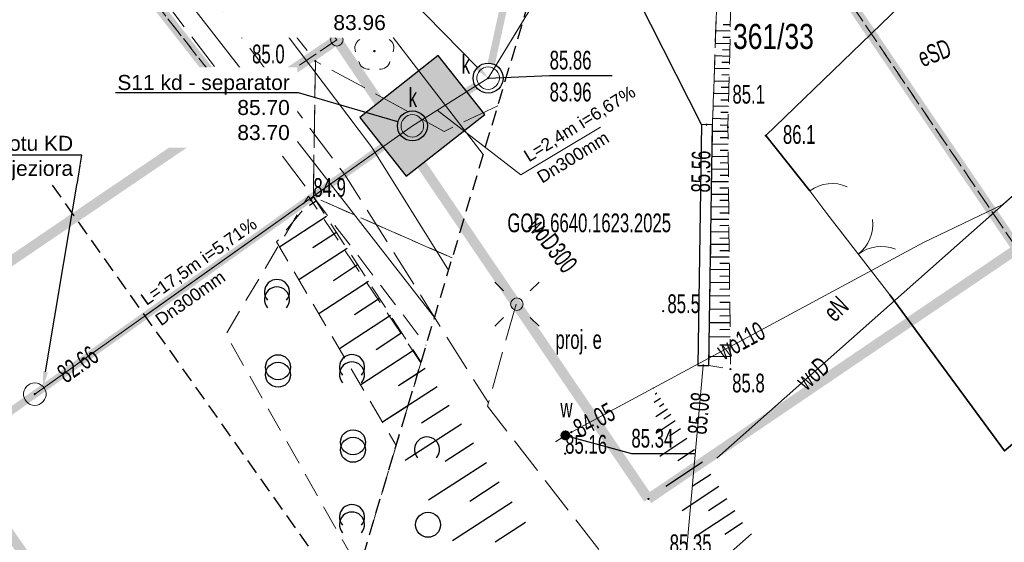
# Model space of a CAD drawing. Header units: metres. Extents: x 6539540 to 6543249, y 5894370 to 5895874.
# Tile 6 of 91: x 6541818 to 6541857, y 5894975 to 5894996. Entities that reach past the tile are written whole.
import ezdxf
from ezdxf import colors
from ezdxf.entities.mleader import LeaderData, LeaderLine
from ezdxf.enums import TextEntityAlignment as Align
from ezdxf.math import Vec2, Vec3

# ---------------------------------------------------------------- set-up
doc = ezdxf.new("R2010")
doc.units = ezdxf.units.M
for name, pattern in [('0.5_0.5', [1, 0.5, -0.5]), ('1.0_0.5', [1.5, 1, -0.5]), ('1.5_0.5', [2, 1.5, -0.5]), ('2', [0.9, 0.6, -0.3]), ('egug-500', [1, 0.5, -0.5]), ('otob_500', [0]), ('otof_500', [0])]:
    doc.linetypes.add(name, pattern=pattern)
for name, color, linetype in [('000 Inne (niezydentyfikowane)', 7, 'Continuous'), ('202-punkt graniczny', 7, 'Continuous'), ('203-punkt graniczny', 7, 'Continuous'), ('211-numer działki ewidencyjnej', 7, 'Continuous'), ('218-kontur użytku gruntowego', 7, 'Continuous'), ('219-działka ewidencyjna', 7, 'Continuous'), ('brama', 7, 'Continuous'), ('chodnik', 7, 'Continuous'), ('drzewo liściaste', 7, 'Continuous'), ('furtka', 7, 'Continuous'), ('jezdnia', 7, 'Continuous'), ('krawężnik', 7, 'Continuous'), ('latarnia - ob. projektowany', 7, 'Continuous'), ('latarnia - ob. projektowany-Atr17', 7, 'Continuous'), ('ogrodzenie trwałe', 7, 'Continuous'), ('pikieta naturalna', 7, 'Continuous'), ('pikieta naturalna-Atr2', 7, 'Continuous'), ('pikieta sztuczna', 7, 'Continuous'), ('pikieta sztuczna-Atr2', 7, 'Continuous'), ('przewód elektroenergetyczny podziemny', 7, 'Continuous'), ('przewód elektroenergetyczny podziemny - ob. projektowany', 7, 'Continuous'), ('przewód elektroenergetyczny podziemny-Atr1', 7, 'Continuous'), ('przewód kanalizacyjny', 7, 'Continuous'), ('przewód wodociągowy', 7, 'Continuous'), ('przewód wodociągowy-Atr1', 7, 'Continuous'), ('rzędna', 7, 'Continuous'), ('rzędna-Atr2', 7, 'Continuous'), ('rzędna-Atr3', 7, 'Continuous'), ('skarpa nieumocniona', 7, 'Continuous'), ('studnia kanalizacyjna', 7, 'Continuous'), ('studnia kanalizacyjna-Atr17', 7, 'Continuous'), ('zadrzewienie  zakrzewienie', 7, 'Continuous'), ('Zakres', 7, 'Continuous'), ('Zakres-Atr18', 7, 'Continuous'), ('zasuwa lub zawór', 7, 'Continuous'), ('zasuwa lub zawór-Atr17', 7, 'Continuous')]:
    doc.layers.add(name, color=color, linetype=linetype)
for name, color, linetype, lineweight in [('_dr opis', 7, 'Continuous', 25), ('_dr_kreskowanie jezdnia', 253, 'Continuous', 5), ('_dr_ścieki kd', 36, 'Continuous', 30)]:
    doc.layers.add(name, color=color, linetype=linetype, lineweight=lineweight)
doc.linetypes.add('902-500', pattern='A,3.75,0,[1,ksztalty.shx,S=0.5,R=0,X=0,Y=0],3.75', length=7.5)

# ---------------------------------------------------------------- blocks, each defined once
blk = doc.blocks.new('202')
at = {"color": 0, "linetype": 'Continuous', "lineweight": 0}
blk.add_circle((0, 0), 0.25, dxfattribs=at)
blk = doc.blocks.new('PW01')
at = {"linetype": 'Continuous', "lineweight": 13}
h = blk.add_hatch(color=0, dxfattribs=at)
edge = h.paths.add_edge_path()
edge.add_arc((0, 0), 0.045, 0, 360)
blk = doc.blocks.new('OTZK1')
at = {"color": 0, "linetype": 'Continuous'}
blk.add_circle((0, 0), 0.5, dxfattribs=at)
blk = doc.blocks.new('OTZK2')
at = {"color": 0, "linetype": 'Continuous'}
blk.add_arc((0, 0), 0.5, 318.85, 221.162, dxfattribs=at)
blk = doc.blocks.new('OP021')
at = {"linetype": 'Continuous', "lineweight": 13}
h = blk.add_hatch(color=0, dxfattribs=at)
edge = h.paths.add_edge_path()
edge.add_arc((0, 0), 0.05, 0, 360)
at = {"color": 0, "linetype": 'Continuous', "lineweight": 13}
for centre, start, end in [((0, 0.4), 49.272, 130.728), ((-0.38, 0.124), 121.308, 202.548), ((0.38, 0.124), 337.452, 58.692), ((-0.235, -0.324), 193.221, 274.871), ((0.235, -0.324), 265.129, 346.779)]:
    blk.add_arc(centre, 0.4, start, end, dxfattribs=at)
blk = doc.blocks.new('203')
at = {"linetype": 'Continuous', "lineweight": 0}
h = blk.add_hatch(color=0, dxfattribs=at)
edge = h.paths.add_edge_path()
edge.add_arc((0, 0), 0.045, 0, 360)
blk = doc.blocks.new('OK02')
at = {"color": 0, "linetype": 'Continuous', "lineweight": 0}
for centre, start, end in [((-1.5, 0), 0, 60), ((1.5, 0), 120, 180)]:
    blk.add_arc(centre, 1.5, start, end, dxfattribs=at)
blk = doc.blocks.new('OK04')
at = {"color": 0, "linetype": 'Continuous', "lineweight": 0}
blk.add_arc((1.5, 0.001), 1.5, 120, 180, dxfattribs=at)
blk = doc.blocks.new('US25')
at = {"linetype": 'Continuous', "lineweight": 0}
h = blk.add_hatch(color=0, dxfattribs=at)
edge = h.paths.add_edge_path()
edge.add_arc((0, 0), 0.2, 0, 360)
blk = doc.blocks.new('SM01')
at = {"color": 0, "linetype": 'Continuous', "lineweight": 13}
for p, q in [((-0.53, 0.531), (-0.883, 0.884)), ((0.531, 0.531), (0.884, 0.884)), ((-0.53, -0.53), (-0.883, -0.883)), ((0.531, -0.53), (0.884, -0.883))]:
    blk.add_line(p, q, dxfattribs=at)
blk.add_circle((0, 0), 0.25, dxfattribs=at)

msp = doc.modelspace()

# ---------------------------------------------------------------- hatches: boundary and pattern name
at = {"layer": '_dr_kreskowanie jezdnia'}
h = msp.add_hatch(color=252, dxfattribs=at)
h.dxf.hatch_style = 1
h.paths.add_polyline_path([(6541836.101, 5894991.788), (6541834.244, 5894994.145), (6541831.102, 5894991.67), (6541832.958, 5894989.313)])

# ---------------------------------------------------------------- linework, layer by layer
at = {"layer": '000 Inne (niezydentyfikowane)', "color": 7, "linetype": 'Continuous', "lineweight": 13}
for p, q in [((6541829.36, 5894988.32), (6541829.1, 5894988.15)), ((6541829.77, 5894987.7), (6541827.9, 5894986.48)), ((6541830.18, 5894987.06), (6541829.23, 5894986.45)), ((6541830.6, 5894986.42), (6541828.67, 5894985.17)), ((6541831.02, 5894985.77), (6541830.05, 5894985.13)), ((6541831.46, 5894985.1), (6541829.47, 5894983.81)), ((6541831.9, 5894984.43), (6541830.89, 5894983.77)), ((6541832.34, 5894983.74), (6541830.3, 5894982.41)), ((6541832.79, 5894983.05), (6541831.76, 5894982.37)), ((6541833.25, 5894982.34), (6541831.15, 5894980.97)), ((6541833.425, 5894981.43), (6541832.65, 5894980.93)), ((6541833.039, 5894980.139), (6541832.02, 5894979.48))]:
    msp.add_line(p, q, dxfattribs=at)
at = {"layer": '000 Inne (niezydentyfikowane)', "color": 7, "linetype": 'Continuous', "lineweight": 25, "flags": 128}
for points in [[(6541845.93, 5894995.37), (6541845.64, 5894995.37)], [(6541845.92, 5894995.12), (6541845.34, 5894995.13)], [(6541845.92, 5894994.87), (6541845.62, 5894994.87)], [(6541845.91, 5894994.61), (6541845.32, 5894994.63)], [(6541845.9, 5894994.36), (6541845.61, 5894994.37)], [(6541845.9, 5894994.11), (6541845.31, 5894994.13)], [(6541845.89, 5894993.61), (6541845.29, 5894993.63)], [(6541845.89, 5894993.86), (6541845.59, 5894993.87)], [(6541845.88, 5894993.36), (6541845.58, 5894993.37)], [(6541845.87, 5894993.11), (6541845.27, 5894993.12)], [(6541845.87, 5894992.86), (6541845.56, 5894992.87)], [(6541845.86, 5894992.61), (6541845.25, 5894992.62)], [(6541845.85, 5894992.11), (6541845.24, 5894992.12)], [(6541845.86, 5894992.36), (6541845.55, 5894992.36)], [(6541845.84, 5894991.6), (6541845.22, 5894991.62)], [(6541845.84, 5894991.86), (6541845.54, 5894991.86)], [(6541845.83, 5894991.35), (6541845.52, 5894991.36)], [(6541845.83, 5894991.1), (6541845.21, 5894991.1)], [(6541845.83, 5894990.85), (6541845.52, 5894990.85)], [(6541845.84, 5894990.6), (6541845.2, 5894990.59)], [(6541845.84, 5894990.1), (6541845.19, 5894990.09)], [(6541845.84, 5894990.35), (6541845.52, 5894990.35)], [(6541845.84, 5894989.85), (6541845.52, 5894989.84)], [(6541845.85, 5894989.6), (6541845.18, 5894989.59)], [(6541845.85, 5894989.35), (6541845.52, 5894989.34)], [(6541845.85, 5894989.09), (6541845.18, 5894989.09)], [(6541845.86, 5894988.59), (6541845.17, 5894988.59)], [(6541845.86, 5894988.84), (6541845.51, 5894988.84)], [(6541829.36, 5894988.32), (6541829.1, 5894988.15)], [(6541845.86, 5894988.09), (6541845.16, 5894988.08)], [(6541845.86, 5894988.34), (6541845.51, 5894988.34)], [(6541829.77, 5894987.7), (6541827.9, 5894986.48)], [(6541845.87, 5894987.84), (6541845.51, 5894987.84)], [(6541845.87, 5894987.59), (6541845.15, 5894987.58)], [(6541845.87, 5894987.34), (6541845.51, 5894987.33)], [(6541830.18, 5894987.06), (6541829.23, 5894986.45)], [(6541845.87, 5894987.09), (6541845.15, 5894987.08)], [(6541845.88, 5894986.59), (6541845.14, 5894986.58)], [(6541845.88, 5894986.84), (6541845.51, 5894986.83)], [(6541830.6, 5894986.42), (6541828.67, 5894985.17)], [(6541845.88, 5894986.33), (6541845.51, 5894986.33)], [(6541831.02, 5894985.77), (6541830.05, 5894985.13)], [(6541845.88, 5894986.08), (6541845.13, 5894986.08)], [(6541845.89, 5894985.83), (6541845.51, 5894985.83)], [(6541845.89, 5894985.58), (6541845.13, 5894985.57)], [(6541845.89, 5894985.32), (6541845.51, 5894985.31)], [(6541831.46, 5894985.1), (6541829.47, 5894983.81)], [(6541845.89, 5894985.06), (6541845.12, 5894985.05)], [(6541845.9, 5894984.53), (6541845.11, 5894984.52)], [(6541845.9, 5894984.8), (6541845.51, 5894984.79)], [(6541831.9, 5894984.43), (6541830.89, 5894983.77)], [(6541845.9, 5894984.27), (6541845.5, 5894984.26)], [(6541832.34, 5894983.74), (6541830.3, 5894982.41)], [(6541845.91, 5894984), (6541845.1, 5894983.99)], [(6541845.91, 5894983.73), (6541845.5, 5894983.72)], [(6541845.91, 5894983.45), (6541845.09, 5894983.45)], [(6541832.79, 5894983.05), (6541831.76, 5894982.37)], [(6541845.91, 5894983.18), (6541845.5, 5894983.17)], [(6541845.92, 5894982.89), (6541845.09, 5894982.88)], [(6541845.92, 5894982.56), (6541845.5, 5894982.56)], [(6541833.25, 5894982.34), (6541831.15, 5894980.97)], [(6541845.92, 5894982.1), (6541845.07, 5894982.09)], [(6541833.72, 5894981.62), (6541832.65, 5894980.93)], [(6541834.2, 5894980.89), (6541832.02, 5894979.48)], [(6541842.85, 5894980.85), (6541842.82, 5894980.83)], [(6541842.99, 5894980.64), (6541842.92, 5894980.59)], [(6541843.13, 5894980.42), (6541842.88, 5894980.26)], [(6541843.27, 5894980.21), (6541843.09, 5894980.09)], [(6541834.68, 5894980.15), (6541833.57, 5894979.44)], [(6541843.41, 5894980), (6541842.94, 5894979.69)], [(6541835.17, 5894979.4), (6541832.92, 5894977.94)], [(6541843.72, 5894979.53), (6541843, 5894979.05)], [(6541843.55, 5894979.79), (6541843.26, 5894979.6)], [(6541843.93, 5894979.21), (6541843.49, 5894978.92)], [(6541835.66, 5894978.64), (6541834.52, 5894977.9)], [(6541844.19, 5894978.82), (6541843.1, 5894978.1)], [(6541844.49, 5894978.37), (6541843.83, 5894977.93)], [(6541836.17, 5894977.86), (6541833.86, 5894976.36)], [(6541844.81, 5894977.88), (6541843.34, 5894976.91)], [(6541836.68, 5894977.08), (6541835.51, 5894976.31)], [(6541845.14, 5894977.39), (6541844.4, 5894976.91)], [(6541845.46, 5894976.91), (6541844, 5894975.94)], [(6541837.2, 5894976.28), (6541834.82, 5894974.73)], [(6541845.78, 5894976.42), (6541845.05, 5894975.94)], [(6541846.1, 5894975.94), (6541844.64, 5894974.97)], [(6541837.73, 5894975.47), (6541836.52, 5894974.68)], [(6541846.41, 5894975.46), (6541845.7, 5894974.99)], [(6541846.77, 5894975.01), (6541845.49, 5894973.88)]]:
    msp.add_lwpolyline(points, dxfattribs=at)
at = {"layer": '218-kontur użytku gruntowego', "color": 3, "linetype": 'egug-500', "lineweight": 18, "flags": 128}
for points in [[(6541806.38, 5895017.36), (6541826.21, 5894992.07)], [(6541826.21, 5894992.07), (6541806.38, 5895017.36)], [(6541806.38, 5895017.36), (6541826.21, 5894992.07)], [(6541826.21, 5894992.07), (6541806.38, 5895017.36)], [(6541845.71, 5895003.63), (6541857.4, 5894986.41)], [(6541857.4, 5894986.41), (6541845.71, 5895003.63)], [(6541830.19, 5894994.77), (6541827.71, 5894997.94)], [(6541827.71, 5894997.94), (6541830.19, 5894994.77)], [(6541830.19, 5894994.77), (6541827.71, 5894997.94)], [(6541827.71, 5894997.94), (6541830.19, 5894994.77)], [(6541826.21, 5894992.07), (6541830.19, 5894994.77)], [(6541830.19, 5894994.77), (6541826.21, 5894992.07)], [(6541826.21, 5894992.07), (6541830.19, 5894994.77)], [(6541830.19, 5894994.77), (6541826.21, 5894992.07)]]:
    msp.add_lwpolyline(points, dxfattribs=at)
at = {"layer": '219-działka ewidencyjna', "color": 84, "linetype": '0.5_0.5', "lineweight": 18, "const_width": 0.4, "flags": 128}
for points in [[(6541826.21, 5894992.07), (6541806.38, 5895017.36)], [(6541826.21, 5894992.07), (6541806.38, 5895017.36)], [(6541857.4, 5894986.41), (6541845.71, 5895003.63)], [(6541830.19, 5894994.77), (6541827.71, 5894997.94)], [(6541830.19, 5894994.77), (6541827.71, 5894997.94)], [(6541830.19, 5894994.77), (6541826.21, 5894992.07)], [(6541830.19, 5894994.77), (6541826.21, 5894992.07)], [(6541835.205, 5894987.38), (6541830.19, 5894994.77)], [(6541842.65, 5894976.41), (6541830.19, 5894994.77)], [(6541826.21, 5894992.07), (6541812.86, 5894983.01)], [(6541826.21, 5894992.07), (6541819.724, 5894987.668)], [(6541857.4, 5894986.41), (6541842.65, 5894976.41)], [(6541822.6, 5894967.17), (6541813.65, 5894979.94)]]:
    msp.add_lwpolyline(points, dxfattribs=at)
at = {"layer": '_dr_ścieki kd', "linetype": '0.5_0.5', "const_width": 0.3, "flags": 128}
for points in [[(6541836.368, 5894993.826), (6541841.298, 5895016.371)], [(6541835.732, 5894992.92), (6541833.718, 5894991.65)], [(6541832.721, 5894990.982), (6541818.484, 5894980.866)]]:
    msp.add_lwpolyline(points, dxfattribs=at)
at = {"layer": '_dr_ścieki kd', "lineweight": 5, "flags": 128}
msp.add_lwpolyline([(6541840.74, 5894991.278), (6541837.541, 5894989.367), (6541834.204, 5894991.957)], dxfattribs=at)
at = {"layer": '_dr_ścieki kd'}
for centre in [(6541836.24, 5894993.24), (6541833.21, 5894991.33)]:
    msp.add_circle(centre, 0.6, dxfattribs=at)
at = {"layer": 'brama', "color": 7, "linetype": 'otob_500', "lineweight": 18, "flags": 128}
msp.add_lwpolyline([(6541849.78, 5894987.82), (6541852.3, 5894984.57)], dxfattribs=at)
at = {"layer": 'chodnik', "color": 7, "linetype": '1.0_0.5', "lineweight": 18, "flags": 128}
msp.add_lwpolyline([(6541834.806, 5894986.046), (6541829.25, 5894988.49), (6541833.761, 5894982.551)], dxfattribs=at)
at = {"layer": 'furtka', "color": 7, "linetype": 'otof_500', "lineweight": 18, "flags": 128}
msp.add_lwpolyline([(6541849.11, 5894988.73), (6541849.78, 5894987.82)], dxfattribs=at)
at = {"layer": 'jezdnia', "color": 7, "linetype": '1.5_0.5', "lineweight": 18, "flags": 128}
for points in [[(6541793.88, 5895036.97), (6541801.87, 5895024.72), (6541806.86, 5895018), (6541829.25, 5894988.49), (6541829.33, 5894993.92), (6541826.55, 5894997.45), (6541825.21, 5894999.04), (6541809.3, 5895020.09), (6541804.84, 5895026.26), (6541796.65, 5895038.55)], [(6541793.88, 5895036.97), (6541801.87, 5895024.72), (6541806.86, 5895018), (6541829.25, 5894988.49), (6541829.33, 5894993.92), (6541826.55, 5894997.45), (6541825.21, 5894999.04), (6541809.3, 5895020.09), (6541804.84, 5895026.26), (6541796.65, 5895038.55)], [(6541841.12, 5895020.18), (6541840.39, 5895019.39), (6541836.56, 5895014.83), (6541835, 5895013.05), (6541830.55, 5895007.57), (6541840.72, 5894999.39), (6541844.77, 5894991.38), (6541845.21, 5894991.37), (6541845.43, 5894997.7), (6541846.25, 5895000.04), (6541846.91, 5895008.46), (6541853.65, 5895027.42), (6541848.88, 5895031.06)]]:
    msp.add_lwpolyline(points, close=True, dxfattribs=at)
msp.add_lwpolyline([(6541836.628, 5894992.135), (6541834.48, 5894991.11), (6541829.33, 5894993.92), (6541829.25, 5894988.49), (6541834.806, 5894986.046)], dxfattribs=at)
at = {"layer": 'krawężnik', "color": 7, "linetype": 'Continuous', "lineweight": 25, "flags": 128}
msp.add_lwpolyline([(6541844.77, 5894991.38), (6541840.72, 5894999.39), (6541830.55, 5895007.57)], dxfattribs=at)
msp.add_lwpolyline([(6541845.07, 5894981.75), (6541845.21, 5894991.37), (6541844.77, 5894991.38), (6541844.62, 5894981.75)], close=True, dxfattribs=at)
at = {"layer": 'ogrodzenie trwałe', "color": 7, "linetype": '902-500', "lineweight": 35, "flags": 128}
for points in [[(6541857.7, 5895000.96), (6541847.34, 5894990.94), (6541849.11, 5894988.73)], [(6541852.3, 5894984.57), (6541856.89, 5894978.33), (6541869.72, 5894988.98), (6541861.81, 5894996.95)]]:
    msp.add_lwpolyline(points, dxfattribs=at)
at = {"layer": 'przewód elektroenergetyczny podziemny', "color": 1, "linetype": 'Continuous', "lineweight": 18, "flags": 128}
msp.add_lwpolyline([(6541834.094, 5894983.664), (6541821.23, 5895000.2), (6541815.55, 5895008.77), (6541796.02, 5895036.08), (6541786.05, 5895051.42), (6541785.835, 5895051.768)], dxfattribs=at)
at = {"layer": 'przewód elektroenergetyczny podziemny - ob. projektowany', "color": 1, "linetype": '1.5_0.5', "lineweight": 18, "flags": 128}
for points in [[(6541823.94, 5895002.05), (6541822.12, 5895000.53), (6541830.49, 5894989.4), (6541834.096, 5894983.672)], [(6541823.94, 5895002.05), (6541822.12, 5895000.53), (6541830.49, 5894989.4), (6541836.25, 5894980.25)], [(6541837.36, 5894984.2), (6541836.21, 5894980.12), (6541840.57, 5894974.51), (6541848.65, 5894964.36)]]:
    msp.add_lwpolyline(points, dxfattribs=at)
at = {"layer": 'przewód kanalizacyjny', "color": 34, "linetype": 'Continuous', "lineweight": 18, "flags": 128}
for points in [[(6541818.11, 5894980.6), (6541833.21, 5894991.33), (6541836.24, 5894993.24), (6541888.99, 5895079.71), (6541889.22, 5895080.09), (6541889.44, 5895080.47), (6541919.15, 5895131.69), (6541919.37, 5895132.07), (6541919.51, 5895132.49), (6541954.28, 5895235.9), (6541954.43, 5895236.32), (6541954.82, 5895236.55), (6542023.08, 5895278.6), (6542023.47, 5895278.83), (6542023.71, 5895279.95), (6542026.8, 5895293.99), (6542026.88, 5895294.38)], [(6541822.514, 5894983.73), (6541833.21, 5894991.33), (6541836.24, 5894993.24), (6541837.65, 5894995.552)], [(6541832.81, 5894955.31), (6541843.11, 5894962.48), (6541843.17, 5894963.18), (6541844.84, 5894981.75)]]:
    msp.add_lwpolyline(points, dxfattribs=at)
at = {"layer": 'przewód wodociągowy', "color": 5, "linetype": 'Continuous', "lineweight": 18, "flags": 128}
for points in [[(6541834.659, 5894985.553), (6541831.58, 5894990.49), (6541808.82, 5895020.62), (6541787.97, 5895050.91), (6541787.101, 5895052.327)], [(6541789.34, 5895050.89), (6541836.045, 5894990.186)], [(6541857.68, 5894988.93), (6541856.82, 5894988.18), (6541853.65, 5894986.67), (6541839.57, 5894979.08), (6541839.33, 5894978.95), (6541838.94, 5894978.69)], [(6541845.39, 5894978.04), (6541857.68, 5894988.93)]]:
    msp.add_lwpolyline(points, dxfattribs=at)
at = {"layer": 'rzędna-Atr2', "color": 7, "flags": 128}
for points in [[(6541836.24, 5894993.24), (6541838.7, 5894993.35), (6541841.205, 5894993.35)], [(6541836.24, 5894993.24), (6541838.7, 5894993.35), (6541841.205, 5894993.35)], [(6541839.33, 5894978.95), (6541841.97, 5894978.23), (6541844.539, 5894978.23)]]:
    msp.add_lwpolyline(points, dxfattribs=at)
at = {"layer": 'skarpa nieumocniona', "color": 7, "linetype": '1.0_0.5', "lineweight": 18, "flags": 128}
msp.add_lwpolyline([(6541846.25, 5895000.04), (6541845.43, 5894997.7), (6541845.21, 5894991.37), (6541845.07, 5894981.75), (6541845.93, 5894981.6), (6541845.83, 5894991.28), (6541845.98, 5894997.59)], close=True, dxfattribs=at)
msp.add_lwpolyline([(6541846.25, 5895000.04), (6541845.43, 5894997.7), (6541845.21, 5894991.37), (6541845.07, 5894981.75), (6541845.93, 5894981.6), (6541845.83, 5894991.28), (6541845.98, 5894997.59)], close=True, dxfattribs=at)
msp.add_lwpolyline([(6541833.122, 5894980.417), (6541832.56, 5894978.55), (6541827.78, 5894986.69), (6541829.25, 5894988.49), (6541833.558, 5894981.873)], dxfattribs=at)
at = {"layer": 'studnia kanalizacyjna', "color": 34, "linetype": 'Continuous', "lineweight": 18, "flags": 128}
for points in [[(6541835.85, 5894993.01), (6541835.81, 5894993.1), (6541835.79, 5894993.19), (6541835.79, 5894993.29), (6541835.81, 5894993.38), (6541835.85, 5894993.46), (6541835.91, 5894993.54), (6541835.98, 5894993.6), (6541836.06, 5894993.65), (6541836.15, 5894993.68), (6541836.24, 5894993.69), (6541836.33, 5894993.68), (6541836.42, 5894993.65), (6541836.5, 5894993.6), (6541836.57, 5894993.54), (6541836.63, 5894993.47), (6541836.67, 5894993.38), (6541836.69, 5894993.29), (6541836.69, 5894993.19), (6541836.67, 5894993.1), (6541836.63, 5894993.02), (6541836.57, 5894992.94), (6541836.5, 5894992.88), (6541836.42, 5894992.83), (6541836.33, 5894992.8), (6541836.24, 5894992.79), (6541836.15, 5894992.8), (6541836.06, 5894992.83), (6541835.98, 5894992.88), (6541835.91, 5894992.94)], [(6541835.85, 5894993.01), (6541835.81, 5894993.1), (6541835.79, 5894993.19), (6541835.79, 5894993.29), (6541835.81, 5894993.38), (6541835.85, 5894993.46), (6541835.91, 5894993.54), (6541835.98, 5894993.6), (6541836.06, 5894993.65), (6541836.15, 5894993.68), (6541836.24, 5894993.69), (6541836.33, 5894993.68), (6541836.42, 5894993.65), (6541836.5, 5894993.6), (6541836.57, 5894993.54), (6541836.63, 5894993.47), (6541836.67, 5894993.38), (6541836.69, 5894993.29), (6541836.69, 5894993.19), (6541836.67, 5894993.1), (6541836.63, 5894993.02), (6541836.57, 5894992.94), (6541836.5, 5894992.88), (6541836.42, 5894992.83), (6541836.33, 5894992.8), (6541836.24, 5894992.79), (6541836.15, 5894992.8), (6541836.06, 5894992.83), (6541835.98, 5894992.88), (6541835.91, 5894992.94)], [(6541832.88, 5894991.03), (6541832.82, 5894991.1), (6541832.78, 5894991.19), (6541832.76, 5894991.28), (6541832.76, 5894991.38), (6541832.78, 5894991.47), (6541832.82, 5894991.55), (6541832.88, 5894991.63), (6541832.95, 5894991.69), (6541833.03, 5894991.74), (6541833.12, 5894991.77), (6541833.21, 5894991.78), (6541833.3, 5894991.77), (6541833.39, 5894991.74), (6541833.47, 5894991.69), (6541833.54, 5894991.63), (6541833.6, 5894991.56), (6541833.64, 5894991.47), (6541833.66, 5894991.38), (6541833.66, 5894991.28), (6541833.64, 5894991.19), (6541833.6, 5894991.11), (6541833.54, 5894991.03), (6541833.47, 5894990.97), (6541833.39, 5894990.92), (6541833.3, 5894990.89), (6541833.21, 5894990.88), (6541833.12, 5894990.89), (6541833.03, 5894990.92), (6541832.95, 5894990.97)], [(6541832.88, 5894991.03), (6541832.82, 5894991.1), (6541832.78, 5894991.19), (6541832.76, 5894991.28), (6541832.76, 5894991.38), (6541832.78, 5894991.47), (6541832.82, 5894991.55), (6541832.88, 5894991.63), (6541832.95, 5894991.69), (6541833.03, 5894991.74), (6541833.12, 5894991.77), (6541833.21, 5894991.78), (6541833.3, 5894991.77), (6541833.39, 5894991.74), (6541833.47, 5894991.69), (6541833.54, 5894991.63), (6541833.6, 5894991.56), (6541833.64, 5894991.47), (6541833.66, 5894991.38), (6541833.66, 5894991.28), (6541833.64, 5894991.19), (6541833.6, 5894991.11), (6541833.54, 5894991.03), (6541833.47, 5894990.97), (6541833.39, 5894990.92), (6541833.3, 5894990.89), (6541833.21, 5894990.88), (6541833.12, 5894990.89), (6541833.03, 5894990.92), (6541832.95, 5894990.97)], [(6541817.78, 5894980.3), (6541817.72, 5894980.37), (6541817.68, 5894980.46), (6541817.66, 5894980.55), (6541817.66, 5894980.65), (6541817.68, 5894980.74), (6541817.72, 5894980.82), (6541817.78, 5894980.9), (6541817.85, 5894980.96), (6541817.93, 5894981.01), (6541818.02, 5894981.04), (6541818.11, 5894981.05), (6541818.2, 5894981.04), (6541818.29, 5894981.01), (6541818.37, 5894980.96), (6541818.44, 5894980.9), (6541818.5, 5894980.83), (6541818.54, 5894980.74), (6541818.56, 5894980.65), (6541818.56, 5894980.55), (6541818.54, 5894980.46), (6541818.5, 5894980.38), (6541818.44, 5894980.3), (6541818.37, 5894980.24), (6541818.29, 5894980.19), (6541818.2, 5894980.16), (6541818.11, 5894980.15), (6541818.02, 5894980.16), (6541817.93, 5894980.19), (6541817.85, 5894980.24)]]:
    msp.add_lwpolyline(points, close=True, dxfattribs=at)
at = {"layer": 'zadrzewienie  zakrzewienie', "color": 7, "linetype": '1.0_0.5', "lineweight": 18, "flags": 128}
msp.add_lwpolyline([(6541833.55, 5894981.85), (6541833.07, 5894980.25), (6541831.18, 5894973.93), (6541831.08, 5894973.59), (6541825.75, 5894983), (6541829.05, 5894988.52)], close=True, dxfattribs=at)
at = {"layer": 'Zakres', "color": 5, "linetype": '2', "lineweight": 25, "flags": 128}
msp.add_lwpolyline([(6541938.62, 5895313.18), (6541912.96, 5895235.17), (6541870.71, 5895162.99), (6541810.21, 5895062.53), (6541777.05, 5895047.89), (6541830.67, 5894972.22), (6541843.02, 5895013.5), (6541885, 5895080.88), (6541918.51, 5895144.38), (6541965.96, 5895211.67), (6541999.83, 5895303.74)], close=True, dxfattribs=at)
msp.add_lwpolyline([(6541938.62, 5895313.18), (6541912.96, 5895235.17), (6541870.71, 5895162.99), (6541810.21, 5895062.53), (6541777.05, 5895047.89), (6541830.67, 5894972.22), (6541843.02, 5895013.5), (6541885, 5895080.88), (6541918.51, 5895144.38), (6541965.96, 5895211.67), (6541999.83, 5895303.74)], close=True, dxfattribs=at)
msp.add_lwpolyline([(6541938.62, 5895313.18), (6541912.96, 5895235.17), (6541870.71, 5895162.99), (6541810.21, 5895062.53), (6541777.05, 5895047.89), (6541830.67, 5894972.22), (6541843.02, 5895013.5), (6541885, 5895080.88), (6541918.51, 5895144.38), (6541965.96, 5895211.67), (6541999.83, 5895303.74)], close=True, dxfattribs=at)
msp.add_lwpolyline([(6541938.62, 5895313.18), (6541912.96, 5895235.17), (6541870.71, 5895162.99), (6541810.21, 5895062.53), (6541777.05, 5895047.89), (6541830.67, 5894972.22), (6541843.02, 5895013.5), (6541885, 5895080.88), (6541918.51, 5895144.38), (6541965.96, 5895211.67), (6541999.83, 5895303.74)], close=True, dxfattribs=at)

# ---------------------------------------------------------------- block references
at = {"layer": '202-punkt graniczny', "color": 7, "linetype": 'Continuous', "lineweight": 18}
for p in [(6541830.19, 5894994.77), (6541830.19, 5894994.77), (6541826.21, 5894992.07), (6541826.21, 5894992.07)]:
    msp.add_blockref('202', p, dxfattribs=at)
at = {"layer": '203-punkt graniczny', "color": 7, "linetype": 'Continuous', "lineweight": 18}
msp.add_blockref('203', (6541842.65, 5894976.41), dxfattribs=at)
at = {"layer": 'brama', "color": 7, "linetype": 'Continuous', "lineweight": 18, "rotation": 307.789}
msp.add_blockref('OK02', (6541851.04, 5894986.195), dxfattribs=at)
at = {"layer": 'drzewo liściaste', "color": 94, "linetype": 'Continuous', "lineweight": 18}
msp.add_blockref('OP021', (6541831.69, 5894994.32), dxfattribs=at)
at = {"layer": 'furtka', "color": 7, "linetype": 'Continuous', "lineweight": 18, "rotation": 306.363}
msp.add_blockref('OK04', (6541849.11, 5894988.73), dxfattribs=at)
at = {"layer": 'latarnia - ob. projektowany', "color": 7, "linetype": 'Continuous', "lineweight": 18}
msp.add_blockref('SM01', (6541837.39, 5894984.2), dxfattribs=at)
at = {"layer": 'pikieta naturalna', "color": 7, "linetype": 'Continuous', "lineweight": 13}
for p in [(6541831.69, 5894994.32), (6541829.33, 5894993.92), (6541829.33, 5894993.92), (6541845.83, 5894991.28), (6541847.34, 5894990.94), (6541829.25, 5894988.49), (6541829.25, 5894988.49), (6541843.24, 5894983.92), (6541845.93, 5894981.6)]:
    msp.add_blockref('PW01', p, dxfattribs=at)
at = {"layer": 'pikieta sztuczna', "color": 7, "linetype": 'Continuous', "lineweight": 13}
for p in [(6541844.97, 5894991.38), (6541839.32, 5894978.22)]:
    msp.add_blockref('PW01', p, dxfattribs=at)
at = {"layer": 'rzędna', "color": 34, "linetype": 'Continuous', "lineweight": 18}
for p in [(6541836.24, 5894993.24), (6541836.24, 5894993.24), (6541844.84, 5894981.75)]:
    msp.add_blockref('PW01', p, dxfattribs=at)
at = {"layer": 'rzędna', "color": 34, "linetype": 'Continuous', "lineweight": 18, "rotation": 35.969}
msp.add_blockref('PW01', (6541818.11, 5894980.6), dxfattribs=at)
at = {"layer": 'rzędna', "color": 5, "linetype": 'Continuous', "lineweight": 18, "rotation": 28.329}
msp.add_blockref('PW01', (6541839.57, 5894979.08), dxfattribs=at)
at = {"layer": 'rzędna', "color": 5, "linetype": 'Continuous', "lineweight": 18}
msp.add_blockref('PW01', (6541839.33, 5894978.95), dxfattribs=at)
at = {"layer": 'zadrzewienie  zakrzewienie', "color": 7, "linetype": 'Continuous', "lineweight": 18}
for name, p in [('OTZK2', (6541827.794, 5894984.687)), ('OTZK2', (6541827.794, 5894984.387)), ('OTZK1', (6541827.836, 5894981.676)), ('OTZK2', (6541830.794, 5894981.687)), ('OTZK1', (6541827.836, 5894981.376)), ('OTZK2', (6541830.794, 5894981.387)), ('OTZK1', (6541830.836, 5894978.676)), ('OTZK1', (6541830.836, 5894978.376)), ('OTZK2', (6541833.794, 5894978.387)), ('OTZK2', (6541830.794, 5894975.687)), ('OTZK2', (6541830.794, 5894975.387)), ('OTZK1', (6541833.836, 5894975.376))]:
    msp.add_blockref(name, p, dxfattribs=at)
at = {"layer": 'zasuwa lub zawór', "color": 5, "linetype": 'Continuous', "lineweight": 18}
msp.add_blockref('US25', (6541839.33, 5894978.95), dxfattribs=at)

# ---------------------------------------------------------------- texts
at = {"layer": '211-numer działki ewidencyjnej', "color": 7, "linetype": 'Continuous', "lineweight": 18, "width": 0.79}
msp.add_text('361/33', height=1, dxfattribs=at).set_placement((6541846.034, 5894994.406))
at = {"layer": '_dr_ścieki kd', "linetype": '0.5_0.5', "char_height": 0.5, "attachment_point": 1, "line_spacing_factor": 1.2}
for s, insert, rotation in [('{\\fArial|b0|i0|c238|p34;L=2,4m i=6,67%\\PDn300mm}', (6541837.605, 5894990.288), 31.8754), ('{\\fArial|b0|i0|c238|p34;L=17,5m i=5,71%\\PDn300mm}', (6541822.288, 5894984.532), 35.2755)]:
    msp.add_mtext_dynamic_manual_height_columns(s, width=12.99635, gutter_width=12.5, heights=[0], dxfattribs=dict(at, insert=insert, rotation=rotation))
at = {"layer": 'latarnia - ob. projektowany-Atr17', "color": 7, "width": 0.667}
msp.add_text('proj. e', height=0.75, dxfattribs=at).set_placement((6541838.93, 5894982.41))
at = {"layer": 'pikieta naturalna-Atr2', "color": 7, "width": 0.667}
for s, p in [('85.2', (6541829.46, 5894995.76, 85.2)), ('85.0', (6541826.8, 5894994.58, 85)), ('85.0', (6541826.8, 5894994.58))]:
    msp.add_text(s, height=0.75, dxfattribs=at).set_placement(p, align=Align.TOP_LEFT)
for s, p in [('85.1', (6541846.01, 5894992.22)), ('86.1', (6541848.03, 5894990.61)), ('84.9', (6541829.25, 5894988.49, 84.9)), ('84.9', (6541829.25, 5894988.49)), ('85.5', (6541843.41, 5894983.84)), ('85.8', (6541846, 5894980.67))]:
    msp.add_text(s, height=0.75, dxfattribs=at).set_placement(p)
at = {"layer": 'pikieta sztuczna-Atr2', "color": 7, "width": 0.667}
msp.add_text('85.56', height=0.75, rotation=89.166, dxfattribs=at).set_placement((6541845.11, 5894988.66))
for s, p in [('85.16', (6541839.32, 5894978.22)), ('85.35', (6541843.5, 5894974.24))]:
    msp.add_text(s, height=0.75, dxfattribs=at).set_placement(p)
at = {"layer": 'przewód elektroenergetyczny podziemny-Atr1', "color": 1, "width": 0.667}
for s, rotation, p in [('eSD', 20.99, (6541853.48, 5894994.02)), ('eN', 43.885, (6541849.84, 5894983.72))]:
    msp.add_text(s, height=0.75, rotation=rotation, dxfattribs=at).set_placement(p, align=Align.MIDDLE_LEFT)
at = {"layer": 'przewód wodociągowy-Atr1', "color": 5, "width": 0.667}
for s, rotation, p in [('woD300', 307.574, (6541838.07, 5894987.55)), ('wo110', 28.328, (6541845.48, 5894982.27)), ('woD', 41.544, (6541848.72, 5894980.99))]:
    msp.add_text(s, height=0.75, rotation=rotation, dxfattribs=at).set_placement(p, align=Align.MIDDLE_LEFT)
at = {"layer": 'rzędna-Atr2', "color": 34, "width": 0.667}
msp.add_text('85.86', height=0.75, dxfattribs=at).set_placement((6541838.7, 5894993.357), align=Align.BOTTOM_LEFT)
msp.add_text('85.86', height=0.75, dxfattribs=at).set_placement((6541838.7, 5894993.357), align=Align.BOTTOM_LEFT)
for s, rotation, p in [('82.66', 34.816, (6541819.14, 5894981.32)), ('85.08', 84.861, (6541844.59, 5894979))]:
    msp.add_text(s, height=0.75, rotation=rotation, dxfattribs=at).set_placement(p, align=Align.MIDDLE_LEFT)
at = {"layer": 'rzędna-Atr2', "color": 5, "width": 0.667}
msp.add_text('84.05', height=0.75, rotation=28.327, dxfattribs=at).set_placement((6541839.74, 5894979.17), align=Align.MIDDLE_LEFT)
msp.add_text('85.34', height=0.75, dxfattribs=at).set_placement((6541841.97, 5894978.238), align=Align.BOTTOM_LEFT)
at = {"layer": 'rzędna-Atr3', "color": 34, "width": 0.667}
msp.add_text('83.96', height=0.75, dxfattribs=at).set_placement((6541838.7, 5894992.082), align=Align.BOTTOM_LEFT)
msp.add_text('83.96', height=0.75, dxfattribs=at).set_placement((6541838.7, 5894992.082), align=Align.BOTTOM_LEFT)
at = {"layer": 'studnia kanalizacyjna-Atr17', "color": 34, "width": 0.667}
for p in [(6541835.18, 5894993.42), (6541835.18, 5894993.42), (6541833.06, 5894992.09), (6541833.06, 5894992.09)]:
    msp.add_text('k', height=0.75, dxfattribs=at).set_placement(p)
at = {"layer": 'Zakres-Atr18', "color": 7, "width": 0.667}
msp.add_text('GOD.6640.1623.2025', height=0.75, dxfattribs=at).set_placement((6541837.01, 5894986.85), align=Align.BOTTOM_LEFT)
at = {"layer": 'zasuwa lub zawór-Atr17', "color": 5, "width": 0.667}
msp.add_text('w', height=0.75, dxfattribs=at).set_placement((6541839.13, 5894979.67))

# ---------------------------------------------------------------- next in the draw order: leaders
at = {"layer": '_dr_ścieki kd', "lineweight": 5}
ml = msp.add_multileader_mtext('Standard', dxfattribs=at)
ml.set_content('{\\fArial|b0|i0|c238|p34;S10 kd - osadnik\\P85.86\\P83.96}', color=256)
ml.set_leader_properties()
ml.build(insert=Vec2(0, 0))
ml.multileader.update_dxf_attribs({"text_left_attachment_type": 6, "text_right_attachment_type": 6, "dogleg_length": 0.36, "arrow_head_size": 0.6, "scale": 0.15})
ctx = ml.context
ctx.base_point, ctx.scale, ctx.char_height, ctx.arrow_head_size, ctx.landing_gap_size, ctx.plane_origin = Vec3(6541825.644, 5894997.042), 0.15, 0.6, 0.6, 0.3, Vec3(6541833.673, 5894989.18)
ctx.left_attachment, ctx.right_attachment, ctx.text_align_type = 6, 6, 2
notes = []
notes.append((ctx, [(0, (1, 1, 0), (6541832.501, 5894997.042), (-1, 0), 0.054, [(0, [(6541836.24, 5894993.24)], 0, [])])]))
ctx.mtext.insert, ctx.mtext.alignment, ctx.mtext.flow_direction = Vec3(6541832.147, 5894997.762), 3, 5
ctx.mtext.has_bg_fill, ctx.mtext.bg_color, ctx.mtext.bg_scale_factor, ctx.mtext.bg_transparency, ctx.mtext.use_window_bg_color = 1, -1027028792, 1.5, 0, 1
for ctx, leaders in notes:
    for number, flags, end, landing, length, lines in leaders:
        leader = LeaderData()
        leader.index, (leader.has_last_leader_line, leader.has_dogleg_vector, leader.attachment_direction) = number, flags
        leader.last_leader_point, leader.dogleg_vector, leader.dogleg_length = Vec3(end), Vec3(landing), length
        for number, points, colour, breaks in lines:
            line = LeaderLine()
            line.index, line.vertices, line.color, line.breaks = number, Vec3.list(points), colors.encode_raw_color(colour), breaks
            leader.lines.append(line)
        ctx.leaders.append(leader)

# ---------------------------------------------------------------- next in the draw order: leaders
ml = msp.add_multileader_mtext('Standard', dxfattribs=at)
ml.set_content('{\\fArial|b0|i0|c238|p34;S11 kd - separator\\P85.70\\P83.70}', color=256)
ml.set_leader_properties()
ml.build(insert=Vec2(0, 0))
ml.multileader.update_dxf_attribs({"text_left_attachment_type": 6, "text_right_attachment_type": 6, "dogleg_length": 0.36, "arrow_head_size": 0.6, "scale": 0.15})
ctx = ml.context
ctx.base_point, ctx.scale, ctx.char_height, ctx.arrow_head_size, ctx.landing_gap_size, ctx.plane_origin = Vec3(6541821.138, 5894992.644), 0.15, 0.6, 0.6, 0.3, Vec3(6541830.643, 5894987.27)
ctx.left_attachment, ctx.right_attachment, ctx.text_align_type = 6, 6, 2
notes = []
notes.append((ctx, [(0, (1, 1, 0), (6541828.661, 5894992.644), (-1, 0), 0.054, [(0, [(6541833.21, 5894991.33)], 0, [])])]))
ctx.mtext.insert, ctx.mtext.alignment, ctx.mtext.flow_direction = Vec3(6541828.307, 5894993.364), 3, 5
ctx.mtext.has_bg_fill, ctx.mtext.bg_color, ctx.mtext.bg_scale_factor, ctx.mtext.bg_transparency, ctx.mtext.use_window_bg_color = 1, -1027028792, 1.5, 0, 1
for ctx, leaders in notes:
    for number, flags, end, landing, length, lines in leaders:
        leader = LeaderData()
        leader.index, (leader.has_last_leader_line, leader.has_dogleg_vector, leader.attachment_direction) = number, flags
        leader.last_leader_point, leader.dogleg_vector, leader.dogleg_length = Vec3(end), Vec3(landing), length
        for number, points, colour, breaks in lines:
            line = LeaderLine()
            line.index, line.vertices, line.color, line.breaks = number, Vec3.list(points), colors.encode_raw_color(colour), breaks
            leader.lines.append(line)
        ctx.leaders.append(leader)

# ---------------------------------------------------------------- next in the draw order: linework, layer by layer
at = {"layer": '_dr opis', "flags": 128}
msp.add_lwpolyline([(6541836.101, 5894991.788), (6541834.244, 5894994.145), (6541831.102, 5894991.67), (6541832.958, 5894989.313)], close=True, dxfattribs=at)
at = {"layer": '_dr_ścieki kd', "linetype": '0.5_0.5', "const_width": 0.3, "flags": 128}
msp.add_lwpolyline([(6541832.721, 5894990.982), (6541812.818, 5894976.84)], dxfattribs=at)

# ---------------------------------------------------------------- next in the draw order: leaders
at = {"layer": '_dr opis', "lineweight": 5}
ml = msp.add_multileader_mtext('Standard', dxfattribs=at)
ml.set_content('{\\fArial|b0|i0|c238|p34;przebudowa istniejącego wylotu KD\\Pdo jeziora}', color=256)
ml.set_leader_properties()
ml.build(insert=Vec2(0, 0))
ml.multileader.update_dxf_attribs({"text_left_attachment_type": 6, "text_right_attachment_type": 6, "dogleg_length": 0.36, "arrow_head_size": 0.6, "scale": 0.15})
ctx = ml.context
ctx.base_point, ctx.scale, ctx.char_height, ctx.arrow_head_size, ctx.landing_gap_size, ctx.plane_origin = Vec3(6541806.209, 5894990.155), 0.15, 0.6, 0.6, 0.3, Vec3(6541804.255, 5894973.435)
ctx.left_attachment, ctx.right_attachment, ctx.text_align_type = 6, 6, 2
notes = []
notes.append((ctx, [(1, (1, 1, 0), (6541819.996, 5894990.155), (-1, 0), 0.054, [(1, [(6541818.44, 5894980.9)], 0, [])])]))
ctx.mtext.insert, ctx.mtext.alignment, ctx.mtext.flow_direction = Vec3(6541819.642, 5894990.931), 3, 5
ctx.mtext.has_bg_fill, ctx.mtext.bg_color, ctx.mtext.bg_scale_factor, ctx.mtext.bg_transparency, ctx.mtext.use_window_bg_color = 1, -1027028792, 1.5, 0, 1
for ctx, leaders in notes:
    for number, flags, end, landing, length, lines in leaders:
        leader = LeaderData()
        leader.index, (leader.has_last_leader_line, leader.has_dogleg_vector, leader.attachment_direction) = number, flags
        leader.last_leader_point, leader.dogleg_vector, leader.dogleg_length = Vec3(end), Vec3(landing), length
        for number, points, colour, breaks in lines:
            line = LeaderLine()
            line.index, line.vertices, line.color, line.breaks = number, Vec3.list(points), colors.encode_raw_color(colour), breaks
            leader.lines.append(line)
        ctx.leaders.append(leader)

doc.saveas('drawing.dxf')
